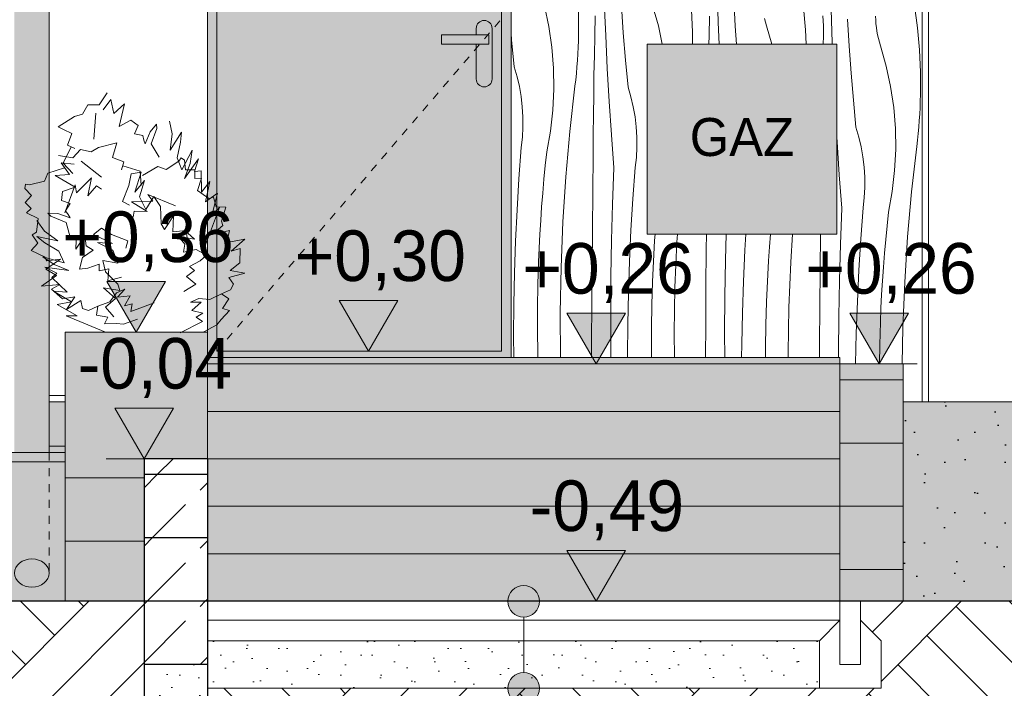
# Model space of a CAD drawing. Extents: x -366324 to -207045, y 68808 to 138616.
# Tile 79 of 170: x -291785 to -288672, y 78245 to 80357. Entities that reach past the tile are written whole.
import ezdxf

# ---------------------------------------------------------------- set-up
doc = ezdxf.new("R2010")
doc.units = 0
doc.header["$MEASUREMENT"] = 0
doc.linetypes.add('Dashed', pattern=[564.444447, 282.222223, -282.222223])
doc.linetypes.add('Hidden Line', pattern=[50, 25, -25])
for name, color, linetype, lineweight in [('Arch IS_Nr_Pióra__21', 7, 'Continuous', 9), ('Arch kolorystyka_Nr_Pióra__1', 7, 'Continuous', 25), ('Arch kolorystyka_Nr_Pióra__41', 7, 'Continuous', 15), ('Arch okna_Nr_Pióra__21', 7, 'Continuous', 9), ('Arch opisy_Nr_Pióra__1', 7, 'Continuous', 25), ('Arch opisy_Nr_Pióra__21', 7, 'Continuous', 9), ('Arch rynny_Nr_Pióra__21', 7, 'Continuous', 9), ('Arch schody_Nr_Pióra__1', 7, 'Continuous', 25), ('Arch schody_Nr_Pióra__21', 7, 'Continuous', 9), ('Arch wymiary_Nr_Pióra__21', 7, 'Continuous', 9), ('arch wypelnienia_Nr_Pióra__100', 2, 'Continuous', 25), ('arch wypelnienia_Nr_Pióra__21', 7, 'Continuous', 9), ('Arch ściany zewnętrzne_Nr_Pióra__21', 7, 'Continuous', 9), ('INWENT TEREN_Nr_Pióra__1', 7, 'Continuous', 25)]:
    doc.layers.add(name, color=color, linetype=linetype, lineweight=lineweight)
for name, color, linetype, lineweight, true_color in [('Arch kolorystyka_Nr_Pióra__2', 7, 'Continuous', 13, 0x7f7f7f), ('Arch kolorystyka_Nr_Pióra__22', 7, 'Continuous', 9, 0x7f7f7f), ('Arch kolorystyka_Nr_Pióra__81', 7, 'Continuous', 9, 0x5d5d5d), ('Arch teren_Nr_Pióra__2', 7, 'Continuous', 13, 0x7f7f7f), ('arch wypelnienia_Nr_Pióra__2', 7, 'Continuous', 13, 0x7f7f7f), ('Arch zieleń_Nr_Pióra__4', 7, 'Continuous', 9, 0x029e21)]:
    doc.layers.add(name, color=color, linetype=linetype, lineweight=lineweight, true_color=true_color)
doc.layers.add('Arch opisy', color=7, linetype='Continuous')
doc.layers.add('Arch wymiary', color=7, linetype='Continuous')
doc.styles.add('GENERATED_STYLE_1', font='txt')
doc.styles.add('GENERATED_STYLE_4', font='txt')
pattern_1 = [(45, (0, 200), (-63.63961, 63.63961), [0, -60, 0, -90]), (110, (200, 200), (84.572336, 30.781813), [0, -44, 0, -76])]
pattern_2 = [(45, (0, 0), (-183.84776, 183.84776), [195, -65]), (45, (1e-14, 183.85), (-183.84776, 183.84776), [195, -65])]
pattern_3 = [(45, (0, 300), (-95.459415, 95.459415), [0, -90, 0, -135]), (110, (300, 300), (126.858504, 46.17272), [0, -66, 0, -114])]
pattern_4 = [(45, (0, 0), (-275.77163, 275.77163), []), (45, (-91.9, 91.9), (-551.5433, 551.5433), []), (45, (-183.85, 183.85), (-551.5433, 551.5433), []), (135, (-275.77, 275.77), (91.92388, 91.92388), [390, -390])]

# ---------------------------------------------------------------- blocks, each defined once
blk = doc.blocks.new('*X12')
at = {"layer": 'Arch kolorystyka_Nr_Pióra__22', "linetype": 'Continuous'}
for p, q in [((-289576.4, 80348.4), (-289579.9, 80453)), ((-289932.2, 80307.2), (-289936.6, 80411.9)), ((-289522.4, 80337.1), (-289527.5, 80422.7)), ((-290111.9, 80336.1), (-290125.8, 80401.2)), ((-290017.8, 80381.5), (-290017.6, 80311)), ((-289876.5, 80315.1), (-289882.6, 80400.6)), ((-289765.6, 80337.7), (-289783.7, 80401.7)), ((-289660.8, 80388.5), (-289657.6, 80318)), ((-289307, 80395.3), (-289300.6, 80325)), ((-289216.2, 80284.8), (-289219.7, 80389.5)), ((-288956.3, 80401.7), (-288946.8, 80331.7)), ((-289966.9, 80306.7), (-289965.7, 80369.4)), ((-289605.5, 80305.9), (-289604.1, 80368.5)), ((-289573.5, 80279.6), (-289576.4, 80348.4)), ((-289426.9, 80349.6), (-289429.9, 80361)), ((-289423.5, 80338.2), (-289426.9, 80349.6)), ((-289244.6, 80353.4), (-289245.5, 80369.5)), ((-289244, 80337.3), (-289244.6, 80353.4)), ((-289162.2, 80273.6), (-289167.3, 80359.2)), ((-289078.5, 80356), (-289079.1, 80367.8)), ((-289077.6, 80344.2), (-289078.5, 80356)), ((-290229.6, 80293.2), (-290231.4, 80314.8)), ((-290102.2, 80270.3), (-290111.9, 80336.1)), ((-289869.4, 80229.7), (-289876.5, 80315.1)), ((-289753.2, 80279.6), (-289765.6, 80337.7)), ((-289657.6, 80318), (-289657.5, 80279.6)), ((-289518.3, 80279.6), (-289522.4, 80337.1)), ((-289406.9, 80279.6), (-289423.5, 80338.2)), ((-289300.6, 80325), (-289298.5, 80279.6)), ((-289243.8, 80321.2), (-289244, 80337.3)), ((-289243.9, 80305), (-289243.8, 80321.2)), ((-289076.2, 80332.4), (-289077.6, 80344.2)), ((-289074.5, 80320.7), (-289076.2, 80332.4)), ((-289072.3, 80309.1), (-289074.5, 80320.7)), ((-288946.8, 80331.7), (-288940.4, 80261.5)), ((-290221.5, 80207.8), (-290229.6, 80293.2)), ((-290019, 80269.8), (-290018.1, 80290.4)), ((-290018.1, 80290.4), (-290017.6, 80311)), ((-289968, 80244), (-289966.9, 80306.7)), ((-289927.1, 80202.6), (-289932.2, 80307.2)), ((-289606, 80279.6), (-289605.5, 80305.9)), ((-289244.5, 80279.6), (-289243.9, 80305)), ((-289216, 80279.6), (-289216.2, 80284.8)), ((-289069.7, 80297.5), (-289072.3, 80309.1)), ((-289066.7, 80286.1), (-289069.7, 80297.5)), ((-289063.3, 80274.7), (-289066.7, 80286.1)), ((-290096.9, 80204), (-290102.2, 80270.3)), ((-290020, 80249.2), (-290019, 80269.8)), ((-289156.1, 80188.1), (-289162.2, 80273.6)), ((-289045.2, 80210.7), (-289063.3, 80274.7)), ((-288940.4, 80261.5), (-288937.1, 80191)), ((-290023, 80208.1), (-290021.4, 80228.6)), ((-290021.4, 80228.6), (-290020, 80249.2)), ((-289969.1, 80181.4), (-289968, 80244)), ((-289861.3, 80144.3), (-289869.4, 80229.7)), ((-290212.4, 80177), (-290221.5, 80207.8)), ((-290095.9, 80137.5), (-290096.9, 80204)), ((-290024.9, 80187.5), (-290023, 80208.1)), ((-289921, 80098.1), (-289927.1, 80202.6)), ((-289031.3, 80145.6), (-289045.2, 80210.7)), ((-288937.1, 80191), (-288937, 80120.4)), ((-290205, 80145.7), (-290212.4, 80177)), ((-290029.4, 80146.6), (-290027, 80167)), ((-290027, 80167), (-290024.9, 80187.5)), ((-289970, 80118.7), (-289969.1, 80181.4)), ((-289149, 80102.7), (-289156.1, 80188.1)), ((-290199.5, 80114), (-290205, 80145.7)), ((-290099.2, 80071), (-290095.9, 80137.5)), ((-290045.4, 80004), (-290029.4, 80146.6)), ((-289852.2, 80113.5), (-289861.3, 80144.3)), ((-289021.6, 80079.8), (-289031.3, 80145.6)), ((-290195.7, 80082), (-290199.5, 80114)), ((-289970.8, 80056), (-289970, 80118.7)), ((-289914.1, 79993.6), (-289921, 80098.1)), ((-289844.8, 80082.1), (-289852.2, 80113.5)), ((-289140.9, 80017.3), (-289149, 80102.7)), ((-288938.4, 80079.2), (-288937.5, 80099.8)), ((-288937.5, 80099.8), (-288937, 80120.4)), ((-290193.8, 80049.9), (-290195.7, 80082)), ((-290106.8, 80004.9), (-290099.2, 80071)), ((-289839.3, 80050.4), (-289844.8, 80082.1)), ((-289016.3, 80013.4), (-289021.6, 80079.8)), ((-288939.4, 80058.6), (-288938.4, 80079.2)), ((-290193.7, 80017.7), (-290193.8, 80049.9)), ((-289971.5, 79993.3), (-289970.8, 80056)), ((-289835.5, 80018.5), (-289839.3, 80050.4)), ((-288942.4, 80017.5), (-288940.8, 80038.1)), ((-288940.8, 80038.1), (-288939.4, 80058.6)), ((-290195.4, 79985.6), (-290193.7, 80017.7)), ((-290118.7, 79939.4), (-290106.8, 80004.9)), ((-290058, 79861.1), (-290045.4, 80004)), ((-289833.6, 79986.4), (-289835.5, 80018.5)), ((-289131.8, 79986.4), (-289140.9, 80017.3)), ((-289015.3, 79946.9), (-289016.3, 80013.4)), ((-288944.3, 79997), (-288942.4, 80017.5)), ((-290199, 79953.6), (-290195.4, 79985.6)), ((-289972.2, 79930.6), (-289971.5, 79993.3)), ((-289906.3, 79889.1), (-289914.1, 79993.6)), ((-289833.5, 79954.2), (-289833.6, 79986.4)), ((-289200.6, 79971), (-289201.4, 79985.3)), ((-289124.4, 79955.1), (-289131.8, 79986.4)), ((-288948.8, 79956), (-288946.4, 79976.5)), ((-288946.4, 79976.5), (-288944.3, 79997)), ((-290206.4, 79854.7), (-290199, 79953.6)), ((-289835.2, 79922.1), (-289833.5, 79954.2)), ((-289193.7, 79866.5), (-289200.6, 79971)), ((-289118.9, 79923.4), (-289124.4, 79955.1)), ((-289018.5, 79880.5), (-289015.3, 79946.9)), ((-288964.8, 79813.5), (-288948.8, 79956)), ((-290123.2, 79896.1), (-290118.7, 79939.4)), ((-289973.2, 79812.6), (-289972.2, 79930.6)), ((-289838.8, 79890.1), (-289835.2, 79922.1)), ((-289115.1, 79891.5), (-289118.9, 79923.4)), ((-290127.4, 79852.8), (-290123.2, 79896.1)), ((-289910.6, 79774.7), (-289906.3, 79889.1)), ((-289846.2, 79791.2), (-289838.8, 79890.1)), ((-289113.2, 79859.3), (-289115.1, 79891.5)), ((-289026.2, 79814.4), (-289018.5, 79880.5)), ((-290212.4, 79755.8), (-290206.4, 79854.7)), ((-290131.2, 79809.5), (-290127.4, 79852.8)), ((-290067.3, 79718), (-290058, 79861.1)), ((-289185.9, 79762.1), (-289193.7, 79866.5)), ((-289113.1, 79827.2), (-289113.2, 79859.3)), ((-289114.8, 79795), (-289113.1, 79827.2)), ((-290134.6, 79766.1), (-290131.2, 79809.5)), ((-289974.2, 79694.6), (-289973.2, 79812.6)), ((-289852.2, 79692.3), (-289846.2, 79791.2)), ((-289118.4, 79763.1), (-289114.8, 79795)), ((-289038, 79748.9), (-289026.2, 79814.4)), ((-288977.4, 79670.6), (-288964.8, 79813.5)), ((-290217.1, 79656.8), (-290212.4, 79755.8)), ((-290137.6, 79722.6), (-290134.6, 79766.1)), ((-289913.7, 79660.3), (-289910.6, 79774.7)), ((-289190.2, 79647.7), (-289185.9, 79762.1)), ((-289125.8, 79664.2), (-289118.4, 79763.1)), ((-289042.6, 79705.6), (-289038, 79748.9)), ((-290140.3, 79679.2), (-290137.6, 79722.6)), ((-290073.2, 79574.6), (-290067.3, 79718)), ((-289975.2, 79576.5), (-289974.2, 79694.6)), ((-289856.9, 79593.2), (-289852.2, 79692.3)), ((-289046.8, 79662.3), (-289042.6, 79705.6)), ((-290142.5, 79635.7), (-290140.3, 79679.2)), ((-289777.4, 79659.1), (-289776, 79679.6)), ((-289707.1, 79654.4), (-289705.5, 79679.6)), ((-289614, 79631.1), (-289613.6, 79679.6)), ((-289553.5, 79596.8), (-289551.3, 79679.6)), ((-289492, 79628.8), (-289488.9, 79679.6)), ((-289414.2, 79639), (-289411, 79679.6)), ((-289346.9, 79590.9), (-289341.2, 79679.6)), ((-289253.8, 79567.6), (-289252.9, 79679.6)), ((-289131.8, 79565.2), (-289125.8, 79664.2)), ((-289050.6, 79618.9), (-289046.8, 79662.3)), ((-288986.7, 79527.4), (-288977.4, 79670.6)), ((-290220.5, 79557.7), (-290217.1, 79656.8)), ((-290144.3, 79592.2), (-290142.5, 79635.7)), ((-289915.6, 79545.8), (-289913.7, 79660.3)), ((-289780.1, 79615.7), (-289777.4, 79659.1)), ((-289713, 79511.1), (-289707.1, 79654.4)), ((-289615, 79513), (-289614, 79631.1)), ((-289417.2, 79595.6), (-289414.2, 79639)), ((-289193.3, 79533.3), (-289190.2, 79647.7)), ((-289782.3, 79572.2), (-289780.1, 79615.7)), ((-289496.7, 79529.7), (-289492, 79628.8)), ((-289054, 79575.5), (-289050.6, 79618.9)), ((-290146.5, 79519.8), (-290144.3, 79592.2)), ((-290075.7, 79431.2), (-290073.2, 79574.6)), ((-289976.1, 79458.5), (-289975.2, 79576.5)), ((-289860.3, 79494.2), (-289856.9, 79593.2)), ((-289784.1, 79528.7), (-289782.3, 79572.2)), ((-289555.4, 79482.3), (-289553.5, 79596.8)), ((-289419.9, 79552.2), (-289417.2, 79595.6)), ((-289352.8, 79447.6), (-289346.9, 79590.9)), ((-289254.8, 79449.5), (-289253.8, 79567.6)), ((-289057, 79532.1), (-289054, 79575.5)), ((-290222.5, 79458.6), (-290220.5, 79557.7)), ((-289916.3, 79431.4), (-289915.6, 79545.8)), ((-289422.1, 79508.7), (-289419.9, 79552.2)), ((-289136.5, 79466.2), (-289131.8, 79565.2)), ((-290147.6, 79447.4), (-290146.5, 79519.8)), ((-289786.3, 79456.3), (-289784.1, 79528.7)), ((-289715.5, 79367.7), (-289713, 79511.1)), ((-289615.9, 79395), (-289615, 79513)), ((-289500.1, 79430.6), (-289496.7, 79529.7)), ((-289423.9, 79465.2), (-289422.1, 79508.7)), ((-289195.2, 79418.8), (-289193.3, 79533.3)), ((-289059.7, 79488.7), (-289057, 79532.1)), ((-288992.6, 79384.1), (-288986.7, 79527.4)), ((-289862.3, 79395), (-289860.3, 79494.2)), ((-289556.1, 79367.9), (-289555.4, 79482.3)), ((-289061.9, 79445.2), (-289059.7, 79488.7)), ((-290223.1, 79359.4), (-290222.5, 79458.6)), ((-290147.6, 79374.9), (-290147.6, 79447.4)), ((-289977, 79340.5), (-289976.1, 79458.5)), ((-289787.4, 79383.9), (-289786.3, 79456.3)), ((-289426.1, 79392.8), (-289423.9, 79465.2)), ((-289355.3, 79304.2), (-289352.8, 79447.6)), ((-289255.7, 79331.5), (-289254.8, 79449.5)), ((-289139.9, 79367.1), (-289136.5, 79466.2)), ((-289063.7, 79401.7), (-289061.9, 79445.2)), ((-290074.8, 79289.6), (-290075.7, 79431.2)), ((-289915.8, 79316.9), (-289916.3, 79431.4)), ((-289502.1, 79331.5), (-289500.1, 79430.6)), ((-289195.9, 79304.3), (-289195.2, 79418.8)), ((-289862.9, 79295.9), (-289862.3, 79395)), ((-289787.4, 79311.4), (-289787.4, 79383.9)), ((-289616.7, 79289.6), (-289615.9, 79395)), ((-289427.2, 79320.4), (-289426.1, 79392.8)), ((-289065.9, 79329.3), (-289063.7, 79401.7)), ((-288994.6, 79269.6), (-288992.6, 79384.1)), ((-290222.6, 79289.6), (-290223.1, 79359.4)), ((-290146.6, 79302.5), (-290147.6, 79374.9)), ((-289715, 79289.6), (-289715.5, 79367.7)), ((-289555.8, 79289.6), (-289556.1, 79367.9)), ((-289141.8, 79269.6), (-289139.9, 79367.1)), ((-289977.4, 79289.6), (-289977, 79340.5)), ((-289502.3, 79289.6), (-289502.1, 79331.5)), ((-289427.2, 79289.6), (-289427.2, 79320.4)), ((-289256.1, 79289.6), (-289255.7, 79331.5)), ((-289066.8, 79269.6), (-289065.9, 79329.3)), ((-290146.2, 79289.6), (-290146.6, 79302.5)), ((-289915.4, 79289.6), (-289915.8, 79316.9)), ((-289862.9, 79289.6), (-289862.9, 79295.9)), ((-289787.1, 79289.6), (-289787.4, 79311.4)), ((-289355.2, 79289.6), (-289355.3, 79304.2)), ((-289195.9, 79289.6), (-289195.9, 79304.3))]:
    blk.add_line(p, q, dxfattribs=at)
blk = doc.blocks.new('Wypełnienie_6')
at = {"layer": 'Arch kolorystyka_Nr_Pióra__22', "linetype": 'Dashed'}
blk.add_blockref('*X12', (0, 0), dxfattribs=at)
blk = doc.blocks.new('Linia_12', base_point=(-290191.4, 78519.6))
at = {"layer": 'Arch opisy_Nr_Pióra__21', "linetype": 'Continuous'}
for points in [[(-290141.4, 78519.6), (-290145.2, 78538.7), (-290156.1, 78554.9), (-290172.3, 78565.8), (-290191.4, 78569.6), (-290210.5, 78565.8), (-290226.8, 78554.9), (-290237.6, 78538.7), (-290241.4, 78519.6), (-290237.6, 78500.4), (-290226.8, 78484.2), (-290210.5, 78473.4), (-290191.4, 78469.6), (-290172.3, 78473.4), (-290156.1, 78484.2), (-290145.2, 78500.4)], [(-290141.4, 78244.6), (-290145.2, 78263.7), (-290156.1, 78279.9), (-290172.3, 78290.8), (-290191.4, 78294.6), (-290210.5, 78290.8), (-290226.8, 78279.9), (-290237.6, 78263.7), (-290241.4, 78244.6), (-290237.6, 78225.4), (-290226.8, 78209.2), (-290210.5, 78198.4), (-290191.4, 78194.6), (-290172.3, 78198.4), (-290156.1, 78209.2), (-290145.2, 78225.4)]]:
    blk.add_hatch(color=256, dxfattribs=at).paths.add_polyline_path(points, flags=0)
blk.add_line((-290191.4, 78469.6), (-290191.4, 78294.6), dxfattribs=at)
for centre in [(-290191.4, 78519.6), (-290191.4, 78244.6)]:
    blk.add_circle(centre, 50, dxfattribs=at)
blk = doc.blocks.new('Wymiary_1', base_point=(-290682.1, 79309.6))
at = {"layer": 'Arch wymiary_Nr_Pióra__21', "linetype": 'Continuous'}
blk.add_hatch(color=256, dxfattribs=at).paths.add_polyline_path([(-290682.1, 79309.6), (-290774.9, 79469.6), (-290589.3, 79469.6)], flags=0)
for p, q in [((-290682.1, 79309.6), (-290774.9, 79469.6)), ((-290774.9, 79469.6), (-290589.3, 79469.6)), ((-290589.3, 79469.6), (-290682.1, 79309.6)), ((-290682.1, 79309.6), (-290802.1, 79309.6)), ((-290682.1, 79309.6), (-290562.1, 79309.6))]:
    blk.add_line(p, q, dxfattribs=at)
at = {"layer": 'Arch wymiary_Nr_Pióra__21', "insert": (-290915.5, 79501.6), "char_height": 160, "attachment_point": 7, "style": 'GENERATED_STYLE_1'}
blk.add_mtext('{+0,30}', dxfattribs=at)
blk = doc.blocks.new('Wymiary_10', base_point=(-289961.9, 79269.6))
at = {"layer": 'Arch wymiary_Nr_Pióra__21', "linetype": 'Continuous'}
blk.add_hatch(color=256, dxfattribs=at).paths.add_polyline_path([(-289961.9, 79269.6), (-290054.7, 79429.6), (-289869.1, 79429.6)], flags=0)
for p, q in [((-289961.9, 79269.6), (-290054.7, 79429.6)), ((-290054.7, 79429.6), (-289869.1, 79429.6)), ((-289869.1, 79429.6), (-289961.9, 79269.6)), ((-289961.9, 79269.6), (-290081.9, 79269.6)), ((-289961.9, 79269.6), (-289841.9, 79269.6))]:
    blk.add_line(p, q, dxfattribs=at)
at = {"layer": 'Arch wymiary_Nr_Pióra__21', "insert": (-290195.3, 79461.6), "char_height": 160, "attachment_point": 7, "style": 'GENERATED_STYLE_1'}
blk.add_mtext('{+0,26}', dxfattribs=at)
blk = doc.blocks.new('Wymiary_76', base_point=(-289961.9, 78519.6))
at = {"layer": 'Arch wymiary_Nr_Pióra__21', "linetype": 'Continuous'}
blk.add_hatch(color=256, dxfattribs=at).paths.add_polyline_path([(-289961.9, 78519.6), (-290054.7, 78679.6), (-289869.1, 78679.6)], flags=0)
for p, q in [((-289961.9, 78519.6), (-290054.7, 78679.6)), ((-290054.7, 78679.6), (-289869.1, 78679.6)), ((-289869.1, 78679.6), (-289961.9, 78519.6)), ((-289961.9, 78519.6), (-290081.9, 78519.6)), ((-289961.9, 78519.6), (-289841.9, 78519.6))]:
    blk.add_line(p, q, dxfattribs=at)
at = {"layer": 'Arch wymiary_Nr_Pióra__21', "insert": (-290172, 78711.6), "char_height": 160, "attachment_point": 7, "style": 'GENERATED_STYLE_1'}
blk.add_mtext('{-0,49}', dxfattribs=at)
blk = doc.blocks.new('Wymiary_83', base_point=(-291416.4, 79369.6))
at = {"layer": 'Arch wymiary_Nr_Pióra__21', "linetype": 'Continuous'}
blk.add_hatch(color=256, dxfattribs=at).paths.add_polyline_path([(-291416.4, 79369.6), (-291509.2, 79529.6), (-291323.6, 79529.6)], flags=0)
for p, q in [((-291416.4, 79369.6), (-291509.2, 79529.6)), ((-291509.2, 79529.6), (-291323.6, 79529.6)), ((-291323.6, 79529.6), (-291416.4, 79369.6)), ((-291416.4, 79369.6), (-291536.4, 79369.6)), ((-291416.4, 79369.6), (-291296.4, 79369.6))]:
    blk.add_line(p, q, dxfattribs=at)
at = {"layer": 'Arch wymiary_Nr_Pióra__21', "insert": (-291649.8, 79561.6), "char_height": 160, "attachment_point": 7, "style": 'GENERATED_STYLE_1'}
blk.add_mtext('{+0,36}', dxfattribs=at)
blk = doc.blocks.new('Wymiary_84', base_point=(-291391.4, 78969.6))
at = {"layer": 'Arch wymiary_Nr_Pióra__21', "linetype": 'Continuous'}
blk.add_hatch(color=256, dxfattribs=at).paths.add_polyline_path([(-291391.4, 78969.6), (-291484.2, 79129.6), (-291298.6, 79129.6)], flags=0)
for p, q in [((-291391.4, 78969.6), (-291484.2, 79129.6)), ((-291484.2, 79129.6), (-291298.6, 79129.6)), ((-291298.6, 79129.6), (-291391.4, 78969.6)), ((-291391.4, 78969.6), (-291511.4, 78969.6)), ((-291391.4, 78969.6), (-291271.4, 78969.6))]:
    blk.add_line(p, q, dxfattribs=at)
at = {"layer": 'Arch wymiary_Nr_Pióra__21', "insert": (-291601.5, 79161.6), "char_height": 160, "attachment_point": 7, "style": 'GENERATED_STYLE_1'}
blk.add_mtext('{-0,04}', dxfattribs=at)
blk = doc.blocks.new('Wymiary_85', base_point=(-289067.2, 79269.6))
at = {"layer": 'Arch wymiary_Nr_Pióra__21', "linetype": 'Continuous'}
blk.add_hatch(color=256, dxfattribs=at).paths.add_polyline_path([(-289067.2, 79269.6), (-289160, 79429.6), (-288974.4, 79429.6)], flags=0)
for p, q in [((-289067.2, 79269.6), (-289160, 79429.6)), ((-289160, 79429.6), (-288974.4, 79429.6)), ((-288974.4, 79429.6), (-289067.2, 79269.6)), ((-289067.2, 79269.6), (-289187.2, 79269.6)), ((-289067.2, 79269.6), (-288947.2, 79269.6))]:
    blk.add_line(p, q, dxfattribs=at)
at = {"layer": 'Arch wymiary_Nr_Pióra__21', "insert": (-289300.7, 79461.6), "char_height": 160, "attachment_point": 7, "style": 'GENERATED_STYLE_1'}
blk.add_mtext('{+0,26}', dxfattribs=at)

msp = doc.modelspace()

# ---------------------------------------------------------------- hatches: boundary and pattern name
at = {"layer": 'Arch kolorystyka_Nr_Pióra__1', "linetype": 'Continuous'}
h = msp.add_hatch(dxfattribs=at)
h.set_pattern_fill('Carpet', color=256, style=0, pattern_type=2)
h.set_pattern_definition(pattern_3)
h.paths.add_polyline_path([(-291641.4, 79009.6), (-291641.4, 79149.6), (-291691.4, 79149.6), (-291691.4, 79009.6)], flags=0)
h = msp.add_hatch(dxfattribs=at)
h.set_pattern_fill('Carpet', color=256, style=0, pattern_type=2)
h.set_pattern_definition(pattern_3)
h.paths.add_polyline_path([(-288991.4, 79149.6), (-288991.4, 78809.6), (-288991.4, 78519.6), (-288331.4, 78519.6), (-288331.4, 79149.6)], flags=0)
at = {"layer": 'Arch kolorystyka_Nr_Pióra__2', "linetype": 'Continuous'}
h = msp.add_hatch(color=256, dxfattribs=at)
h.paths.add_polyline_path([(-290261.4, 79309.6), (-291161.4, 79309.6), (-291161.4, 81409.6), (-290261.4, 81409.6)], flags=0)
h.paths.add_polyline_path([(-290451.4, 80279.6), (-290341.4, 80279.6), (-290341.4, 80266.2), (-290341.4, 80169.6, 1), (-290291.4, 80169.6), (-290291.4, 80324.6), (-290291.4, 80329.6, 1), (-290341.4, 80329.6), (-290341.4, 80309.6), (-290451.4, 80309.6)], flags=0)
at = {"layer": 'Arch kolorystyka_Nr_Pióra__41', "linetype": 'Continuous'}
for points in [[(-291691.4, 78989.6), (-291691.4, 86173.9, -0.545455), (-291801.4, 86173.9), (-291801.4, 78989.6)], [(-290451.4, 80279.6), (-290341.4, 80279.6), (-290341.4, 80266.2), (-290341.4, 80169.6, 1), (-290291.4, 80169.6), (-290291.4, 80324.6), (-290291.4, 80329.6, 1), (-290341.4, 80329.6), (-290341.4, 80309.6), (-290451.4, 80309.6)], [(-291691.4, 78608.8, -0.810981), (-291801.4, 78608.8, -0.810981)]]:
    msp.add_hatch(color=256, dxfattribs=at).paths.add_polyline_path(points, flags=0)
h = msp.add_hatch(color=256, dxfattribs=at)
h.paths.add_polyline_path([(-290231.4, 79289.6), (-291191.4, 79289.6), (-291191.4, 81879.6), (-290231.4, 81879.6)], flags=0)
h.paths.add_polyline_path([(-291111.4, 81799.6), (-290311.4, 81799.6), (-290311.4, 81529.6), (-291111.4, 81529.6)], flags=0)
h.paths.add_polyline_path([(-290261.4, 79309.6), (-291161.4, 79309.6), (-291161.4, 81409.6), (-290261.4, 81409.6)], flags=0)
at = {"layer": 'Arch kolorystyka_Nr_Pióra__81', "linetype": 'Continuous', "lineweight": 0, "true_color": 0x454545}
for points in [[(-291641.4, 78519.6), (-291391.4, 78519.6), (-291391.4, 78969.6), (-291191.4, 78969.6), (-291191.4, 78989.6), (-291191.4, 79369.6), (-291641.4, 79369.6)], [(-288991.4, 79269.6), (-289191.4, 79269.6), (-289191.4, 78519.6), (-288991.4, 78519.6)], [(-291641.4, 79009.6), (-291641.4, 79149.6), (-291691.4, 79149.6), (-291691.4, 79009.6)], [(-288991.4, 78809.6), (-288991.4, 78519.6), (-288331.4, 78519.6), (-288331.4, 79149.6), (-288991.4, 79149.6)]]:
    msp.add_hatch(color=250, dxfattribs=at).paths.add_polyline_path(points, flags=0)
at = {"layer": 'Arch kolorystyka_Nr_Pióra__81', "linetype": 'Continuous', "lineweight": 0, "true_color": 0x171717}
for points in [[(-289191.4, 79289.6), (-291191.4, 79289.6), (-291191.4, 78519.6), (-289191.4, 78519.6)], [(-291691.4, 78989.6), (-291641.4, 78989.6), (-291641.4, 79009.6), (-291691.4, 79009.6)]]:
    msp.add_hatch(color=250, dxfattribs=at).paths.add_polyline_path(points, flags=0)
at = {"layer": 'Arch kolorystyka_Nr_Pióra__81', "linetype": 'Continuous', "lineweight": 0, "true_color": 0x454545}
h = msp.add_hatch(color=250, dxfattribs=at)
h.paths.add_polyline_path([(-295801.4, 78519.6), (-291641.4, 78519.6), (-291641.4, 78989.6), (-291691.4, 78989.6), (-291801.4, 78989.6), (-295801.4, 78989.6)], flags=0)
h.paths.add_polyline_path([(-291801.4, 78608.8, -0.810981), (-291691.4, 78608.8, -0.810981)], flags=0)
at = {"layer": 'Arch teren_Nr_Pióra__2', "linetype": 'Continuous'}
h = msp.add_hatch(dxfattribs=at)
h.set_pattern_fill('Earth', color=256, style=0, pattern_type=2)
h.set_pattern_definition(pattern_4)
h.paths.add_polyline_path([(-289126.4, 78519.6), (-289126.4, 78459.6), (-289061.4, 78394.6), (-289061.4, 75519.6), (-285511.4, 75519.6), (-275071.4, 75519.6), (-275071.4, 78739.6), (-275741.4, 78739.6), (-281521.4, 78879.6), (-285011.4, 78649.6), (-285225.1, 78649.6), (-285311.4, 78649.6), (-285311.4, 77719.6), (-285511.4, 77719.6), (-285511.4, 78519.6), (-289061.4, 78519.6)], flags=0)
h = msp.add_hatch(dxfattribs=at)
h.set_pattern_fill('Earth', color=256, style=0, pattern_type=2)
h.set_pattern_definition(pattern_4)
h.paths.add_polyline_path([(-300481.4, 77719.6), (-291391.4, 77719.6), (-291391.4, 78519.6), (-300481.4, 78519.6)], flags=0)
h = msp.add_hatch(dxfattribs=at)
h.set_pattern_fill('Earth', color=256, style=0, pattern_type=2)
h.set_pattern_definition(pattern_4)
h.paths.add_polyline_path([(-289061.4, 78244.6), (-291191.4, 78244.6), (-291191.4, 77719.6), (-289061.4, 77719.6)], flags=0)
at = {"layer": 'arch wypelnienia_Nr_Pióra__100', "linetype": 'Continuous', "lineweight": 0, "true_color": 0xbfbf00}
msp.add_hatch(color=52, dxfattribs=at).paths.add_polyline_path([(-289201.4, 80279.6), (-289801.4, 80279.6), (-289801.4, 79679.6), (-289201.4, 79679.6)], flags=0)
at = {"layer": 'arch wypelnienia_Nr_Pióra__2', "linetype": 'Continuous'}
h = msp.add_hatch(dxfattribs=at)
h.set_pattern_fill('Cut_Stone', color=256, style=0, pattern_type=2)
h.set_pattern_definition(pattern_1)
h.paths.add_polyline_path([(-289256.4, 78394.6), (-289256.4, 78244.6), (-291191.4, 78244.6), (-291191.4, 78394.6)], flags=0)
at = {"layer": 'arch wypelnienia_Nr_Pióra__21', "linetype": 'Continuous'}
h = msp.add_hatch(dxfattribs=at)
h.set_pattern_fill('Dashed', color=256, style=0, pattern_type=2)
h.set_pattern_definition(pattern_2)
h.paths.add_polyline_path([(-291391.4, 78919.6), (-291191.4, 78919.6), (-291191.4, 78969.6), (-291391.4, 78969.6)], flags=0)
h = msp.add_hatch(dxfattribs=at)
h.set_pattern_fill('Dashed', color=256, style=0, pattern_type=2)
h.set_pattern_definition(pattern_2)
h.paths.add_polyline_path([(-291391.4, 78719.6), (-291191.4, 78719.6), (-291191.4, 78919.6), (-291391.4, 78919.6)], flags=0)
h = msp.add_hatch(dxfattribs=at)
h.set_pattern_fill('Dashed', color=256, style=0, pattern_type=2)
h.set_pattern_definition(pattern_2)
h.paths.add_polyline_path([(-291391.4, 78519.6), (-291191.4, 78519.6), (-291191.4, 78719.6), (-291391.4, 78719.6)], flags=0)
h = msp.add_hatch(dxfattribs=at)
h.set_pattern_fill('Dashed', color=256, style=0, pattern_type=2)
h.set_pattern_definition(pattern_2)
h.paths.add_polyline_path([(-291391.4, 78319.6), (-291191.4, 78319.6), (-291191.4, 78519.6), (-291391.4, 78519.6)], flags=0)
h = msp.add_hatch(dxfattribs=at)
h.set_pattern_fill('Cut_Stone', color=256, style=0, pattern_type=2)
h.set_pattern_definition(pattern_1)
h.paths.add_polyline_path([(-291391.4, 77719.6), (-291191.4, 77719.6), (-291191.4, 78319.6), (-291391.4, 78319.6)], flags=0)

# ---------------------------------------------------------------- linework, layer by layer
at = {"layer": 'Arch IS_Nr_Pióra__21', "linetype": 'Continuous'}
for p, q in [((-289801.4, 79679.6), (-289801.4, 80279.6)), ((-289801.4, 80279.6), (-289201.4, 80279.6)), ((-289201.4, 80279.6), (-289201.4, 79679.6)), ((-289201.4, 79679.6), (-289801.4, 79679.6))]:
    msp.add_line(p, q, dxfattribs=at)
at = {"layer": 'Arch okna_Nr_Pióra__21', "linetype": 'Continuous'}
for p, q in [((-291161.4, 81409.6), (-291161.4, 79309.6)), ((-290261.4, 81409.6), (-290261.4, 79309.6)), ((-290341.4, 80309.6), (-290341.4, 80329.6)), ((-290291.4, 80169.6), (-290291.4, 80329.6)), ((-290451.4, 80279.6), (-290451.4, 80309.6)), ((-290301.4, 80309.6), (-290451.4, 80309.6)), ((-290301.4, 80309.6), (-290301.4, 80279.6)), ((-290301.4, 80279.6), (-290451.4, 80279.6)), ((-290341.4, 80169.6), (-290341.4, 80279.6)), ((-291161.4, 79309.6), (-290261.4, 79309.6))]:
    msp.add_line(p, q, dxfattribs=at)
at = {"layer": 'Arch okna_Nr_Pióra__21', "linetype": 'Hidden Line'}
msp.add_line((-291161.4, 79309.6), (-290261.4, 80359.6), dxfattribs=at)
at = {"layer": 'Arch okna_Nr_Pióra__21', "linetype": 'Continuous'}
for centre, start, end in [((-290316.4, 80329.6), 0, 180), ((-290316.4, 80169.6), 180, 0)]:
    msp.add_arc(centre, 25, start, end, dxfattribs=at)
at = {"layer": 'Arch rynny_Nr_Pióra__21', "linetype": 'Continuous'}
msp.add_line((-291691.4, 86284.6), (-291691.4, 78989.6), dxfattribs=at)
at = {"layer": 'Arch rynny_Nr_Pióra__21', "linetype": 'Hidden Line'}
msp.add_line((-291691.4, 78989.6), (-291691.4, 78608.8), dxfattribs=at)
at = {"layer": 'Arch rynny_Nr_Pióra__21', "linetype": 'Continuous'}
msp.add_ellipse((-291746.4, 78608.8), major_axis=(55, 0), ratio=0.810981, dxfattribs=at)
at = {"layer": 'Arch schody_Nr_Pióra__1', "linetype": 'Continuous'}
for p, q in [((-291191.4, 78969.6), (-291391.4, 78969.6)), ((-291391.4, 78969.6), (-291391.4, 77719.6)), ((-291191.4, 78969.6), (-291191.4, 77719.6)), ((-291191.4, 78919.6), (-291391.4, 78919.6)), ((-291191.4, 78719.6), (-291391.4, 78719.6)), ((-291191.4, 78519.6), (-291391.4, 78519.6)), ((-291191.4, 78319.6), (-291391.4, 78319.6))]:
    msp.add_line(p, q, dxfattribs=at)
at = {"layer": 'Arch schody_Nr_Pióra__21', "linetype": 'Continuous'}
for p, q in [((-291641.4, 79369.6), (-291641.4, 78909.6)), ((-291191.4, 79369.6), (-291641.4, 79369.6)), ((-291191.4, 79369.6), (-291191.4, 78819.6)), ((-289191.4, 79289.6), (-291191.4, 79289.6)), ((-289191.4, 79269.6), (-289191.4, 79289.6)), ((-289191.4, 79269.6), (-291191.4, 79269.6)), ((-289191.4, 79269.6), (-291191.4, 79269.6)), ((-289191.4, 79269.6), (-289191.4, 78819.6)), ((-288991.4, 79269.6), (-289191.4, 79269.6)), ((-288991.4, 79269.6), (-288991.4, 78819.6)), ((-288991.4, 79219.6), (-289191.4, 79219.6)), ((-291691.4, 79169.6), (-291641.4, 79169.6)), ((-291691.4, 79149.6), (-291641.4, 79149.6)), ((-288991.4, 79149.6), (-288331.4, 79149.6)), ((-289191.4, 79119.6), (-291191.4, 79119.6)), ((-288991.4, 79019.6), (-289191.4, 79019.6)), ((-291641.4, 78989.6), (-297301.4, 78989.6)), ((-291191.4, 78989.6), (-291191.4, 78519.6)), ((-289191.4, 78969.6), (-289191.4, 78989.6)), ((-291641.4, 78959.6), (-297366.4, 78959.6)), ((-289191.4, 78969.6), (-291191.4, 78969.6)), ((-291391.4, 78909.6), (-291641.4, 78909.6)), ((-291641.4, 78519.6), (-291641.4, 78909.6)), ((-289191.4, 78819.6), (-291191.4, 78819.6)), ((-289191.4, 78819.6), (-291191.4, 78819.6)), ((-288991.4, 78819.6), (-289191.4, 78819.6)), ((-288991.4, 78819.6), (-289191.4, 78819.6)), ((-289191.4, 78819.6), (-289191.4, 78519.6)), ((-288991.4, 78819.6), (-288991.4, 78519.6)), ((-291391.4, 78709.6), (-291641.4, 78709.6)), ((-289191.4, 78669.6), (-291191.4, 78669.6)), ((-288991.4, 78619.6), (-289191.4, 78619.6)), ((-290691.4, 78519.6), (-289191.4, 78519.6)), ((-289191.4, 78519.6), (-289126.4, 78519.6)), ((-289191.4, 78319.6), (-289191.4, 78519.6)), ((-289126.4, 78519.6), (-289126.4, 78319.6)), ((-291191.4, 78459.6), (-289191.4, 78459.6)), ((-289256.4, 78394.6), (-289191.4, 78459.6)), ((-289061.4, 78394.6), (-289126.4, 78459.6)), ((-291191.4, 78394.6), (-289256.4, 78394.6)), ((-289256.4, 78244.6), (-289256.4, 78394.6)), ((-289191.4, 78369.6), (-289191.4, 78394.6)), ((-289061.4, 78244.6), (-289061.4, 78394.6)), ((-289126.4, 78319.6), (-289191.4, 78319.6)), ((-291191.4, 78244.6), (-289256.4, 78244.6)), ((-289061.4, 78244.6), (-289256.4, 78244.6))]:
    msp.add_line(p, q, dxfattribs=at)
at = {"layer": 'Arch zieleń_Nr_Pióra__4', "linetype": 'Continuous'}
for p, q in [((-291508.4, 80126.5), (-291533.8, 80088.1)), ((-291496.7, 80104.7), (-291521.4, 80071.8)), ((-291487.3, 80060.2), (-291496.7, 80104.7)), ((-291569.1, 80088.5), (-291586.3, 80058.2)), ((-291533.8, 80088.1), (-291569.1, 80088.5)), ((-291453.9, 80091), (-291487.3, 80060.2)), ((-291469.9, 80019.7), (-291453.9, 80091)), ((-291611.9, 80050.9), (-291662.8, 80018.2)), ((-291586.3, 80058.2), (-291611.9, 80050.9)), ((-291550, 79979.9), (-291544, 80061.4)), ((-291433.5, 80039.6), (-291469.9, 80019.7)), ((-291410.1, 80022.7), (-291433.5, 80039.6)), ((-291303, 79996.3), (-291311.1, 80036.9)), ((-291662.8, 80018.2), (-291646.2, 80009.9)), ((-291646.2, 80009.9), (-291619.8, 79997.1)), ((-291421.6, 79996), (-291410.1, 80022.7)), ((-291352, 80027), (-291371.9, 80003)), ((-291369.6, 79964.6), (-291351.3, 80013.5)), ((-291351.3, 80013.5), (-291352, 80027)), ((-291619.8, 79997.1), (-291633.8, 79961.1)), ((-291395, 79991.2), (-291421.6, 79996)), ((-291392.1, 79976.8), (-291395, 79991.2)), ((-291388.5, 79965), (-291392.1, 79976.8)), ((-291371.9, 80003), (-291388.5, 79965)), ((-291273.7, 80002.1), (-291309.2, 79944.4)), ((-291309.2, 79944.4), (-291303, 79996.3)), ((-291276.1, 79970.2), (-291273.7, 80002.1)), ((-291622.2, 79955.6), (-291647.1, 79903.4)), ((-291633.8, 79961.1), (-291610.6, 79950)), ((-291616.5, 79920.9), (-291592.7, 79947)), ((-291592.7, 79947), (-291558.9, 79939.1)), ((-291558.9, 79939.1), (-291536.1, 79952.9)), ((-291536.1, 79952.9), (-291477.4, 79967.9)), ((-291482.7, 79950.1), (-291491.3, 79922.1)), ((-291477.4, 79967.9), (-291482.7, 79950.1)), ((-291344, 79923.2), (-291369.6, 79964.6)), ((-291286.9, 79920.2), (-291276.1, 79970.2)), ((-291240, 79944.8), (-291272.1, 79882.5)), ((-291245.7, 79902.2), (-291240, 79944.8)), ((-291661.9, 79928.4), (-291616.5, 79920.9)), ((-291526.1, 79859.2), (-291590, 79910.3)), ((-291491.3, 79922.1), (-291455.4, 79907.8)), ((-291321.9, 79883.5), (-291281.5, 79909.8)), ((-291272.1, 79882.5), (-291286.9, 79920.2)), ((-291281.5, 79909.8), (-291274.5, 79920.8)), ((-291274.5, 79920.8), (-291263.4, 79912.9)), ((-291220, 79917.4), (-291264, 79855)), ((-291263.4, 79912.9), (-291260.7, 79882.5)), ((-291232.3, 79877), (-291220, 79917.4)), ((-291642.9, 79888.7), (-291695.9, 79872.2)), ((-291627.7, 79867.9), (-291653.8, 79905)), ((-291653.8, 79905), (-291613, 79900.7)), ((-291647.1, 79903.4), (-291616.4, 79871)), ((-291455.4, 79907.8), (-291463, 79883.2)), ((-291459.2, 79895.5), (-291404, 79878.3)), ((-291396.1, 79865.2), (-291348, 79892.8)), ((-291348, 79892.8), (-291321.9, 79883.5)), ((-291264, 79855), (-291245.7, 79902.2)), ((-291260.7, 79882.5), (-291231.3, 79882.4)), ((-291211.2, 79879.8), (-291232.3, 79877)), ((-291231.3, 79882.4), (-291230.9, 79855.4)), ((-291209.8, 79812.1), (-291211.2, 79879.8)), ((-291695.9, 79872.2), (-291706.9, 79846.8)), ((-291673, 79864.4), (-291627.7, 79867.9)), ((-291609.8, 79827.6), (-291673, 79864.4)), ((-291557.8, 79857.8), (-291605.1, 79810.2)), ((-291569.3, 79800.1), (-291557.8, 79857.8)), ((-291439.3, 79833.4), (-291432, 79870.2)), ((-291432, 79870.2), (-291400.8, 79875.6)), ((-291400.8, 79875.6), (-291420.7, 79811.9)), ((-291420.7, 79811.9), (-291390.6, 79849.2)), ((-291390.6, 79849.2), (-291406.1, 79797)), ((-291404, 79878.3), (-291401.2, 79833.7)), ((-291230.9, 79855.4), (-291210.4, 79856.4)), ((-291210.4, 79856.4), (-291222.4, 79817.7)), ((-291766.4, 79837.5), (-291768.2, 79823.9)), ((-291768.2, 79823.9), (-291747.8, 79801.3)), ((-291753.6, 79835.1), (-291766.4, 79837.5)), ((-291706.9, 79846.8), (-291753.6, 79835.1)), ((-291649.2, 79814.4), (-291609.8, 79827.6)), ((-291609.9, 79835.7), (-291642.5, 79747.1)), ((-291605.1, 79810.2), (-291609.9, 79835.7)), ((-291542.2, 79831.7), (-291569.3, 79800.1)), ((-291526.2, 79821.1), (-291542.2, 79831.7)), ((-291459.7, 79782.6), (-291439.3, 79833.4)), ((-291222.4, 79817.7), (-291187.3, 79792.2)), ((-291183.3, 79846.3), (-291209.8, 79812.1)), ((-291197.6, 79781.3), (-291183.3, 79846.3)), ((-291747.8, 79801.3), (-291767.7, 79779.7)), ((-291652.7, 79785.8), (-291649.2, 79814.4)), ((-291625.4, 79776.1), (-291652.7, 79785.8)), ((-291406.1, 79797), (-291386.1, 79757.9)), ((-291386.1, 79757.9), (-291360.3, 79798.1)), ((-291364.3, 79784), (-291379.7, 79804.9)), ((-291379.7, 79804.9), (-291292.7, 79768.5)), ((-291360.3, 79798.1), (-291339.9, 79767.2)), ((-291159.7, 79809.1), (-291197.6, 79781.3)), ((-291187.3, 79792.2), (-291171.7, 79796.3)), ((-291177.3, 79738.2), (-291159.7, 79809.1)), ((-291171.7, 79796.3), (-291163.9, 79765.4)), ((-291767.7, 79779.7), (-291748.2, 79761)), ((-291748.2, 79761), (-291762.9, 79746.6)), ((-291640, 79753.3), (-291625.4, 79776.1)), ((-291438, 79771.3), (-291459.7, 79782.6)), ((-291431.4, 79781.7), (-291364.3, 79784)), ((-291381.3, 79751), (-291431.4, 79781.7)), ((-291339.9, 79767.2), (-291337.1, 79712.4)), ((-291200.1, 79637.1), (-291153.1, 79763.9)), ((-291153.1, 79763.9), (-291177.3, 79738.2)), ((-291163.9, 79765.4), (-291133.3, 79764.7)), ((-291133.3, 79764.7), (-291147, 79720.8)), ((-291762.9, 79746.6), (-291726.4, 79729.1)), ((-291726.4, 79729.1), (-291731.5, 79686)), ((-291686, 79736.4), (-291695.4, 79746.2)), ((-291695.4, 79746.2), (-291664.3, 79744.3)), ((-291637.7, 79716.6), (-291686, 79736.4)), ((-291664.3, 79744.3), (-291625.1, 79730.7)), ((-291631.3, 79741.4), (-291640, 79753.3)), ((-291625.1, 79730.7), (-291631.3, 79741.4)), ((-291426, 79733.6), (-291422.9, 79752.6)), ((-291422.9, 79752.6), (-291381.3, 79751)), ((-291327.1, 79694.3), (-291298.1, 79737.1)), ((-291298.1, 79737.1), (-291300.2, 79686.8)), ((-291706.3, 79689.3), (-291730.5, 79722.9)), ((-291624.8, 79669.7), (-291637.7, 79716.6)), ((-291526.1, 79698), (-291551.3, 79678.9)), ((-291494.2, 79678.4), (-291526.1, 79698)), ((-291337.1, 79712.4), (-291327.1, 79694.3)), ((-291252.7, 79691.8), (-291243.6, 79710.3)), ((-291143, 79707.1), (-291176.5, 79678.3)), ((-291147, 79720.8), (-291143, 79707.1)), ((-291731.5, 79686), (-291745.2, 79677.4)), ((-291745.2, 79677.4), (-291727.8, 79650.6)), ((-291705.4, 79651.9), (-291730.5, 79671.8)), ((-291730.5, 79671.8), (-291664, 79658.5)), ((-291664, 79658.5), (-291706.3, 79689.3)), ((-291613.4, 79665.6), (-291633.2, 79671.6)), ((-291606.4, 79660.1), (-291613.4, 79665.6)), ((-291578.9, 79674), (-291606.9, 79631.8)), ((-291574.7, 79643.1), (-291578.9, 79674)), ((-291551.3, 79678.9), (-291491, 79650.1)), ((-291443.1, 79658.7), (-291494.2, 79678.4)), ((-291300.2, 79686.8), (-291258, 79691.1)), ((-291262.6, 79648), (-291282.4, 79672.2)), ((-291282.4, 79672.2), (-291232.4, 79664)), ((-291258, 79691.1), (-291253.6, 79651.9)), ((-291253.4, 79682.9), (-291252.7, 79691.8)), ((-291232.4, 79664), (-291253.4, 79682.9)), ((-291176.5, 79678.3), (-291121.2, 79691.1)), ((-291121.2, 79691.1), (-291129.4, 79652.6)), ((-291129.4, 79652.6), (-291072.7, 79664)), ((-291072.7, 79664), (-291116.2, 79625.3)), ((-291727.8, 79650.6), (-291748.2, 79627.8)), ((-291661.5, 79625.8), (-291705.4, 79651.9)), ((-291606.9, 79631.8), (-291606.4, 79660.1)), ((-291552.6, 79628.8), (-291574.7, 79643.1)), ((-291491, 79650.1), (-291538.9, 79653.5)), ((-291538.9, 79653.5), (-291490.1, 79629.3)), ((-291449.5, 79635.1), (-291443.1, 79658.7)), ((-291267.2, 79622.1), (-291262.6, 79648)), ((-291226.9, 79631.1), (-291267.2, 79622.1)), ((-291193.8, 79613.2), (-291226.9, 79631.1)), ((-291116.2, 79625.3), (-291087.4, 79634.4)), ((-291087.4, 79634.4), (-291088.4, 79588.8)), ((-291748.2, 79627.8), (-291706.6, 79607.9)), ((-291676.3, 79583.4), (-291711.4, 79608.1)), ((-291711.4, 79608.1), (-291644, 79589.3)), ((-291706.6, 79607.9), (-291699.4, 79595.6)), ((-291655.4, 79600.6), (-291702.4, 79568.8)), ((-291699.4, 79595.6), (-291655.4, 79600.6)), ((-291644, 79589.3), (-291661.5, 79625.8)), ((-291596, 79569), (-291586.6, 79605.4)), ((-291586.6, 79605.4), (-291552.6, 79628.8)), ((-291490.1, 79629.3), (-291475, 79588)), ((-291214.3, 79595.7), (-291193.8, 79613.2)), ((-291667, 79556.4), (-291704.9, 79574.9)), ((-291704.9, 79574.9), (-291629.3, 79564.6)), ((-291702.4, 79568.8), (-291668.7, 79548.6)), ((-291629.3, 79564.6), (-291676.3, 79583.4)), ((-291569.2, 79572.1), (-291596, 79569)), ((-291533.3, 79584.3), (-291569.2, 79572.1)), ((-291534, 79564), (-291533.3, 79584.3)), ((-291502.6, 79569.7), (-291534, 79564)), ((-291475, 79588), (-291522.1, 79596.5)), ((-291522.1, 79596.5), (-291513.4, 79560.5)), ((-291505.9, 79531.8), (-291502.6, 79569.7)), ((-291247.7, 79577.8), (-291214.3, 79595.7)), ((-291232.4, 79564.4), (-291247.7, 79577.8)), ((-291088.4, 79588.8), (-291119.7, 79564.8)), ((-291668.7, 79548.6), (-291715.6, 79514.8)), ((-291683.4, 79542.8), (-291667, 79556.4)), ((-291634.7, 79495.7), (-291683.4, 79542.8)), ((-291513.4, 79560.5), (-291475, 79521.2)), ((-291462.9, 79543.2), (-291505.9, 79531.8)), ((-291257.9, 79545.3), (-291232.4, 79564.4)), ((-291227.8, 79521.9), (-291257.9, 79545.3)), ((-291072.7, 79556.5), (-291124, 79542.2)), ((-291124, 79542.2), (-291109.1, 79521)), ((-291119.7, 79564.8), (-291072.7, 79556.5)), ((-291715.6, 79514.8), (-291657.6, 79520.3)), ((-291657.6, 79520.3), (-291683.9, 79505.4)), ((-291683.9, 79505.4), (-291649.8, 79475.2)), ((-291468.7, 79501.5), (-291519.7, 79509.4)), ((-291519.7, 79509.4), (-291481.4, 79476.6)), ((-291478.5, 79493.8), (-291452.3, 79505.6)), ((-291452.3, 79505.6), (-291475.9, 79480.4)), ((-291475, 79521.2), (-291468.7, 79501.5)), ((-291265.5, 79498.2), (-291227.8, 79521.9)), ((-291109.1, 79521), (-291118.2, 79503.2)), ((-291620.5, 79465.8), (-291677.9, 79499.5)), ((-291677.9, 79499.5), (-291634.7, 79495.7)), ((-291649.8, 79475.2), (-291610.9, 79481.7)), ((-291610.9, 79481.7), (-291636.9, 79441.7)), ((-291481.4, 79476.6), (-291513.3, 79448.7)), ((-291500.3, 79465.6), (-291478.5, 79493.8)), ((-291475.9, 79480.4), (-291435.5, 79484.1)), ((-291435.5, 79484.1), (-291453.7, 79453.1)), ((-291218.7, 79476), (-291245.1, 79464.8)), ((-291183.2, 79472.7), (-291218.7, 79476)), ((-291147.2, 79491), (-291183.2, 79472.7)), ((-291118.2, 79503.2), (-291147.2, 79491)), ((-291147.2, 79491), (-291124, 79475.1)), ((-291124, 79475.1), (-291143.7, 79444.4)), ((-291666.6, 79457), (-291620.5, 79465.8)), ((-291602.8, 79421.6), (-291666.6, 79457)), ((-291636.9, 79441.7), (-291591.5, 79469.6)), ((-291591.5, 79469.6), (-291586, 79444.2)), ((-291586, 79444.2), (-291566.8, 79438.7)), ((-291566.8, 79438.7), (-291538.1, 79451.7)), ((-291538.1, 79451.7), (-291542.3, 79423.9)), ((-291538.1, 79451.7), (-291500.3, 79465.6)), ((-291513.3, 79448.7), (-291487.6, 79418.7)), ((-291453.7, 79453.1), (-291429.4, 79459.8)), ((-291433.4, 79435.3), (-291359.6, 79463)), ((-291429.4, 79459.8), (-291433.4, 79435.3)), ((-291245.1, 79464.8), (-291210.6, 79465)), ((-291210.6, 79465), (-291240.8, 79437.8)), ((-291143.7, 79444.4), (-291121.2, 79438)), ((-291638, 79421.3), (-291602.8, 79421.6)), ((-291513.1, 79369.6), (-291638, 79421.3)), ((-291542.3, 79423.9), (-291506.4, 79417.4)), ((-291506.4, 79417.4), (-291517, 79396.6)), ((-291240.8, 79437.8), (-291205.7, 79430.1)), ((-291205.7, 79430.1), (-291227.2, 79416.8)), ((-291227.2, 79416.8), (-291206.5, 79403.1)), ((-291121.2, 79438), (-291147.7, 79410.1)), ((-291517, 79396.6), (-291478.5, 79396.9)), ((-291478.5, 79396.9), (-291456.1, 79395.4)), ((-291456.1, 79395.4), (-291412.3, 79411.1)), ((-291206.5, 79403.1), (-291277.1, 79367.9)), ((-291161.8, 79392.6), (-291203.1, 79371.2)), ((-291147.7, 79410.1), (-291161.8, 79392.6))]:
    msp.add_line(p, q, dxfattribs=at)
at = {"layer": 'Arch ściany zewnętrzne_Nr_Pióra__21', "linetype": 'Continuous'}
for p, q in [((-291191.4, 81879.6), (-291191.4, 79289.6)), ((-290231.4, 81879.6), (-290231.4, 79289.6)), ((-288931.4, 81879.6), (-288931.4, 79149.6)), ((-288911.4, 81879.6), (-288911.4, 79149.6)), ((-291691.4, 79009.6), (-291641.4, 79009.6))]:
    msp.add_line(p, q, dxfattribs=at)
at = {"layer": 'INWENT TEREN_Nr_Pióra__1', "linetype": 'Continuous'}
for p, q in [((-291391.4, 78519.6), (-315821.4, 78519.6)), ((-285511.4, 78519.6), (-291191.4, 78519.6))]:
    msp.add_line(p, q, dxfattribs=at)

# ---------------------------------------------------------------- block references
at = {"layer": 'Arch kolorystyka_Nr_Pióra__22', "linetype": 'Dashed'}
msp.add_blockref('Wypełnienie_6', (0, 0), dxfattribs=at)
at = {"layer": 'Arch opisy', "linetype": 'Continuous'}
msp.add_blockref('Linia_12', (-290191.4, 78519.6), dxfattribs=at)
at = {"layer": 'Arch wymiary', "linetype": 'Continuous'}
for name, p in [('Wymiary_83', (-291416.4, 79369.6)), ('Wymiary_1', (-290682.1, 79309.6)), ('Wymiary_10', (-289961.9, 79269.6)), ('Wymiary_85', (-289067.2, 79269.6)), ('Wymiary_84', (-291391.4, 78969.6)), ('Wymiary_76', (-289961.9, 78519.6))]:
    msp.add_blockref(name, p, dxfattribs=at)

# ---------------------------------------------------------------- texts
at = {"layer": 'Arch opisy_Nr_Pióra__1', "linetype": 'Continuous', "insert": (-289501.4, 80046.4), "char_height": 120, "attachment_point": 2, "style": 'GENERATED_STYLE_4'}
msp.add_mtext('{GAZ}', dxfattribs=at)

doc.saveas('drawing.dxf')
